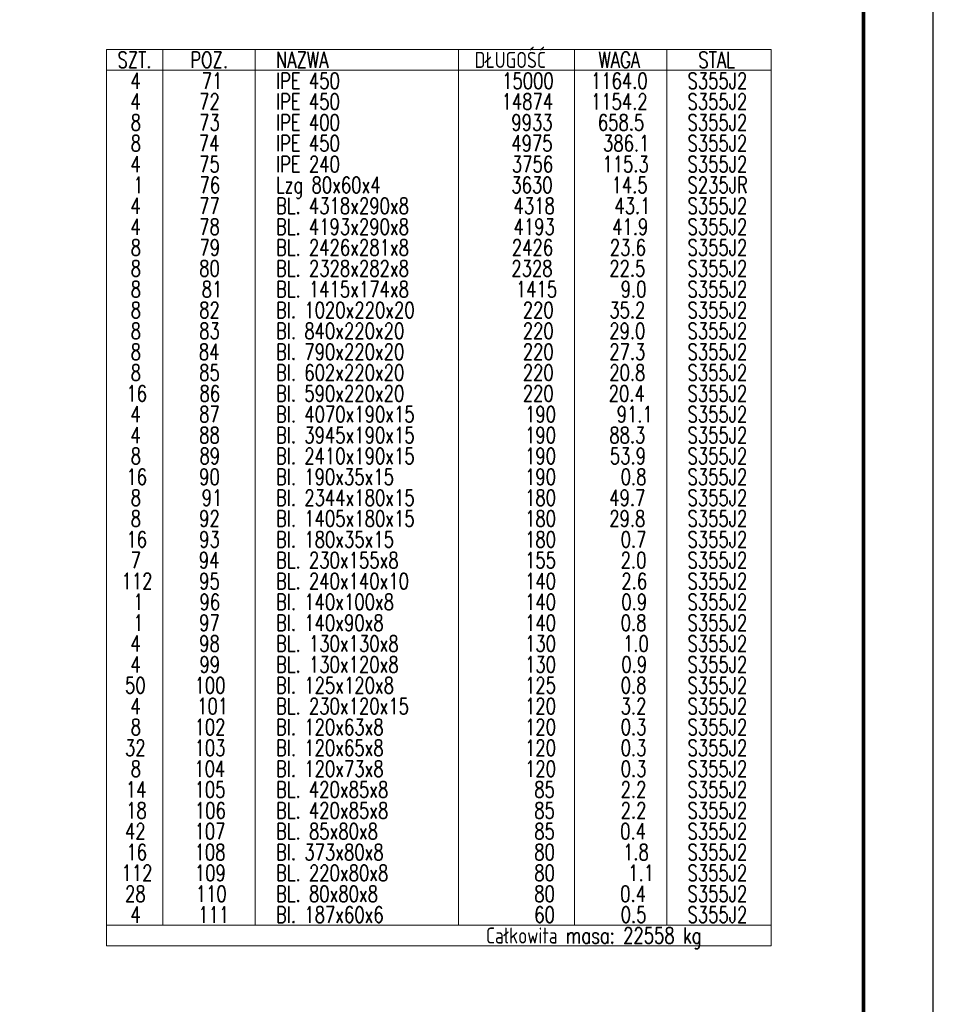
# Model space of a CAD drawing. Header units: millimetres. Extents: x 3515 to 4269, y 13087 to 13548.
# Tile 16 of 20: x 4136 to 4267, y 13230 to 13371. Entities that reach past the tile are written whole.
import ezdxf

# ---------------------------------------------------------------- set-up
doc = ezdxf.new("R2010")
doc.units = ezdxf.units.MM
doc.header["$LTSCALE"] = 10
doc.layers.add('_FORMATKA', color=8, linetype='Continuous', plot=False)
doc.layers.add('_RAMKA', color=7, linetype='Continuous', lineweight=35)
doc.layers.add('PS_TEXT', color=3, linetype='Continuous', lineweight=18)
doc.styles.add('simplex', font='simplex.shx', dxfattribs={"width": 0.75})

msp = doc.modelspace()

# ---------------------------------------------------------------- linework, layer by layer
at = {"layer": '_FORMATKA', "lineweight": -3}
msp.add_lwpolyline([(3517, 13099.409), (4267, 13099.409), (4267, 13519.409), (3517, 13519.409)], close=True, dxfattribs=at)
at = {"layer": '_RAMKA', "lineweight": -3, "const_width": 0.5}
msp.add_lwpolyline([(3547, 13109.409), (4257, 13109.409), (4257, 13509.409), (3547, 13509.409)], close=True, dxfattribs=at)
at = {"layer": 'PS_TEXT', "color": 7}
for p, q in [((4243.748, 13366.861), (4148.47, 13366.861)), ((4148.47, 13366.861), (4148.47, 13238.291)), ((4243.748, 13238.291), (4243.748, 13366.861)), ((4148.47, 13238.291), (4243.748, 13238.291))]:
    msp.add_line(p, q, dxfattribs=at)
at = {"layer": 'PS_TEXT', "color": 3}
for p, q in [((4156.52, 13366.861), (4156.52, 13241.281)), ((4169.745, 13366.861), (4169.745, 13241.281)), ((4198.898, 13366.861), (4198.898, 13241.281)), ((4215.573, 13366.861), (4215.573, 13241.281)), ((4228.798, 13366.861), (4228.798, 13241.281)), ((4148.47, 13363.871), (4243.748, 13363.871)), ((4148.47, 13241.281), (4243.748, 13241.281))]:
    msp.add_line(p, q, dxfattribs=at)

# ---------------------------------------------------------------- texts
at = {"layer": 'PS_TEXT', "color": 1, "style": 'simplex', "width": 0.75}
for s, p in [('SZT.', (4150.031, 13364.216)), ('POZ.', (4160.463, 13364.216)), ('NAZWA', (4172.745, 13364.216)), ('DŁUGOŚĆ', (4201.238, 13364.216)), ('WAGA', (4218.98, 13364.216)), ('STAL', (4233.316, 13364.216)), ('Całkowita masa: 22558 kg', (4202.852, 13238.636))]:
    msp.add_text(s, height=2.3, dxfattribs=at).set_placement(p)
at = {"layer": 'PS_TEXT', "color": 4, "style": 'simplex', "width": 0.75}
for s, p in [('4', (4151.879, 13361.226)), ('71', (4162.106, 13361.226)), ('IPE 450', (4172.745, 13361.226)), ('15000', (4205.18, 13361.226)), ('1164.0', (4217.913, 13361.226)), ('S355J2', (4231.755, 13361.226)), ('4', (4151.879, 13358.236)), ('72', (4161.736, 13358.236)), ('IPE 450', (4172.745, 13358.236)), ('14874', (4205.098, 13358.236)), ('1154.2', (4217.913, 13358.236)), ('S355J2', (4231.755, 13358.236)), ('8', (4151.92, 13355.246)), ('73', (4161.736, 13355.246)), ('IPE 400', (4172.745, 13355.246)), ('9933', (4206.495, 13355.246)), ('658.5', (4218.898, 13355.246)), ('S355J2', (4231.755, 13355.246)), ('8', (4151.92, 13352.256)), ('74', (4161.695, 13352.256)), ('IPE 450', (4172.745, 13352.256)), ('4975', (4206.495, 13352.256)), ('386.1', (4219.638, 13352.256)), ('S355J2', (4231.755, 13352.256)), ('4', (4151.879, 13349.266)), ('75', (4161.736, 13349.266)), ('IPE 240', (4172.745, 13349.266)), ('3756', (4206.577, 13349.266)), ('115.3', (4219.555, 13349.266)), ('S355J2', (4231.755, 13349.266)), ('1', (4152.29, 13346.276)), ('76', (4161.777, 13346.276)), ('Lzg 80x60x4', (4172.745, 13346.276)), ('3630', (4206.495, 13346.276)), ('14.5', (4220.87, 13346.276)), ('S235JR', (4231.755, 13346.276)), ('4', (4151.879, 13343.286)), ('77', (4161.736, 13343.286)), ('BL. 4318x290x8', (4172.745, 13343.286)), ('4318', (4206.823, 13343.286)), ('43.1', (4221.28, 13343.286)), ('S355J2', (4231.755, 13343.286)), ('4', (4151.879, 13340.296)), ('78', (4161.736, 13340.296)), ('BL. 4193x290x8', (4172.745, 13340.296)), ('4193', (4206.823, 13340.296)), ('41.9', (4220.952, 13340.296)), ('S355J2', (4231.755, 13340.296)), ('8', (4151.92, 13337.306)), ('79', (4161.777, 13337.306)), ('BL. 2426x281x8', (4172.745, 13337.306)), ('2426', (4206.577, 13337.306)), ('23.6', (4220.623, 13337.306)), ('S355J2', (4231.755, 13337.306)), ('8', (4151.92, 13334.316)), ('80', (4161.736, 13334.316)), ('BL. 2328x282x8', (4172.745, 13334.316)), ('2328', (4206.495, 13334.316)), ('22.5', (4220.541, 13334.316)), ('S355J2', (4231.755, 13334.316)), ('8', (4151.92, 13331.326)), ('81', (4162.106, 13331.326)), ('BL. 1415x174x8', (4172.745, 13331.326)), ('1415', (4207.152, 13331.326)), ('9.0', (4222.184, 13331.326)), ('S355J2', (4231.755, 13331.326)), ('8', (4151.92, 13328.336)), ('82', (4161.736, 13328.336)), ('Bl. 1020x220x20', (4172.745, 13328.336)), ('220', (4208.138, 13328.336)), ('35.2', (4220.541, 13328.336)), ('S355J2', (4231.755, 13328.336)), ('8', (4151.92, 13325.346)), ('83', (4161.736, 13325.346)), ('Bl. 840x220x20', (4172.745, 13325.346)), ('220', (4208.138, 13325.346)), ('29.0', (4220.541, 13325.346)), ('S355J2', (4231.755, 13325.346)), ('8', (4151.92, 13322.356)), ('84', (4161.695, 13322.356)), ('Bl. 790x220x20', (4172.745, 13322.356)), ('220', (4208.138, 13322.356)), ('27.3', (4220.541, 13322.356)), ('S355J2', (4231.755, 13322.356)), ('8', (4151.92, 13319.366)), ('85', (4161.736, 13319.366)), ('Bl. 602x220x20', (4172.745, 13319.366)), ('220', (4208.138, 13319.366)), ('20.8', (4220.541, 13319.366)), ('S355J2', (4231.755, 13319.366)), ('16', (4151.304, 13316.376)), ('86', (4161.777, 13316.376)), ('Bl. 590x220x20', (4172.745, 13316.376)), ('220', (4208.138, 13316.376)), ('20.4', (4220.459, 13316.376)), ('S355J2', (4231.755, 13316.376)), ('4', (4151.879, 13313.386)), ('87', (4161.736, 13313.386)), ('Bl. 4070x190x15', (4172.745, 13313.386)), ('190', (4208.466, 13313.386)), ('91.1', (4221.609, 13313.386)), ('S355J2', (4231.755, 13313.386)), ('4', (4151.879, 13310.396)), ('88', (4161.736, 13310.396)), ('Bl. 3945x190x15', (4172.745, 13310.396)), ('190', (4208.466, 13310.396)), ('88.3', (4220.541, 13310.396)), ('S355J2', (4231.755, 13310.396)), ('8', (4151.92, 13307.406)), ('89', (4161.777, 13307.406)), ('Bl. 2410x190x15', (4172.745, 13307.406)), ('190', (4208.466, 13307.406)), ('53.9', (4220.623, 13307.406)), ('S355J2', (4231.755, 13307.406)), ('Bl. 190x35x15', (4172.745, 13304.416)), ('16', (4151.304, 13304.416)), ('90', (4161.736, 13304.416)), ('190', (4208.466, 13304.416)), ('0.8', (4222.184, 13304.416)), ('S355J2', (4231.755, 13304.416)), ('8', (4151.92, 13301.426)), ('91', (4162.106, 13301.426)), ('Bl. 2344x180x15', (4172.745, 13301.426)), ('180', (4208.466, 13301.426)), ('49.7', (4220.541, 13301.426)), ('S355J2', (4231.755, 13301.426)), ('8', (4151.92, 13298.436)), ('92', (4161.736, 13298.436)), ('Bl. 1405x180x15', (4172.745, 13298.436)), ('180', (4208.466, 13298.436)), ('29.8', (4220.541, 13298.436)), ('S355J2', (4231.755, 13298.436)), ('16', (4151.304, 13295.446)), ('93', (4161.736, 13295.446)), ('Bl. 180x35x15', (4172.745, 13295.446)), ('180', (4208.466, 13295.446)), ('0.7', (4222.184, 13295.446)), ('S355J2', (4231.755, 13295.446)), ('7', (4151.92, 13292.456)), ('94', (4161.695, 13292.456)), ('BL. 230x155x8', (4172.745, 13292.456)), ('155', (4208.466, 13292.456)), ('2.0', (4222.184, 13292.456)), ('S355J2', (4231.755, 13292.456)), ('112', (4150.606, 13289.466)), ('95', (4161.736, 13289.466)), ('BL. 240x140x10', (4172.745, 13289.466)), ('140', (4208.466, 13289.466)), ('2.6', (4222.266, 13289.466)), ('S355J2', (4231.755, 13289.466)), ('1', (4152.29, 13286.476)), ('96', (4161.777, 13286.476)), ('Bl. 140x100x8', (4172.745, 13286.476)), ('140', (4208.466, 13286.476)), ('0.9', (4222.266, 13286.476)), ('S355J2', (4231.755, 13286.476)), ('1', (4152.29, 13283.486)), ('97', (4161.736, 13283.486)), ('Bl. 140x90x8', (4172.745, 13283.486)), ('140', (4208.466, 13283.486)), ('0.8', (4222.184, 13283.486)), ('S355J2', (4231.755, 13283.486)), ('4', (4151.879, 13280.496)), ('98', (4161.736, 13280.496)), ('BL. 130x130x8', (4172.745, 13280.496)), ('130', (4208.466, 13280.496)), ('1.0', (4222.513, 13280.496)), ('S355J2', (4231.755, 13280.496)), ('4', (4151.879, 13277.506)), ('99', (4161.777, 13277.506)), ('BL. 130x120x8', (4172.745, 13277.506)), ('130', (4208.466, 13277.506)), ('0.9', (4222.266, 13277.506)), ('S355J2', (4231.755, 13277.506)), ('50', (4151.099, 13274.516)), ('100', (4161.079, 13274.516)), ('Bl. 125x120x8', (4172.745, 13274.516)), ('125', (4208.466, 13274.516)), ('0.8', (4222.184, 13274.516)), ('S355J2', (4231.755, 13274.516)), ('4', (4151.879, 13271.526)), ('101', (4161.449, 13271.526)), ('BL. 230x120x15', (4172.745, 13271.526)), ('120', (4208.466, 13271.526)), ('3.2', (4222.184, 13271.526)), ('S355J2', (4231.755, 13271.526)), ('8', (4151.92, 13268.536)), ('102', (4161.079, 13268.536)), ('Bl. 120x63x8', (4172.745, 13268.536)), ('120', (4208.466, 13268.536)), ('0.3', (4222.184, 13268.536)), ('S355J2', (4231.755, 13268.536)), ('32', (4151.099, 13265.546)), ('103', (4161.079, 13265.546)), ('Bl. 120x65x8', (4172.745, 13265.546)), ('120', (4208.466, 13265.546)), ('0.3', (4222.184, 13265.546)), ('S355J2', (4231.755, 13265.546)), ('8', (4151.92, 13262.556)), ('104', (4161.038, 13262.556)), ('Bl. 120x73x8', (4172.745, 13262.556)), ('120', (4208.466, 13262.556)), ('0.3', (4222.184, 13262.556)), ('S355J2', (4231.755, 13262.556)), ('14', (4151.222, 13259.566)), ('105', (4161.079, 13259.566)), ('BL. 420x85x8', (4172.745, 13259.566)), ('85', (4209.78, 13259.566)), ('2.2', (4222.184, 13259.566)), ('S355J2', (4231.755, 13259.566)), ('18', (4151.263, 13256.576)), ('106', (4161.12, 13256.576)), ('BL. 420x85x8', (4172.745, 13256.576)), ('85', (4209.78, 13256.576)), ('2.2', (4222.184, 13256.576)), ('S355J2', (4231.755, 13256.576)), ('42', (4151.099, 13253.586)), ('107', (4161.079, 13253.586)), ('BL. 85x80x8', (4172.745, 13253.586)), ('85', (4209.78, 13253.586)), ('0.4', (4222.102, 13253.586)), ('S355J2', (4231.755, 13253.586)), ('16', (4151.304, 13250.596)), ('108', (4161.079, 13250.596)), ('Bl. 373x80x8', (4172.745, 13250.596)), ('80', (4209.78, 13250.596)), ('1.8', (4222.513, 13250.596)), ('S355J2', (4231.755, 13250.596)), ('112', (4150.606, 13247.606)), ('109', (4161.12, 13247.606)), ('BL. 220x80x8', (4172.745, 13247.606)), ('80', (4209.78, 13247.606)), ('1.1', (4223.252, 13247.606)), ('S355J2', (4231.755, 13247.606)), ('28', (4151.099, 13244.616)), ('110', (4161.243, 13244.616)), ('BL. 80x80x8', (4172.745, 13244.616)), ('80', (4209.78, 13244.616)), ('0.4', (4222.102, 13244.616)), ('S355J2', (4231.755, 13244.616)), ('4', (4151.879, 13241.626)), ('111', (4161.613, 13241.626)), ('Bl. 187x60x6', (4172.745, 13241.626)), ('60', (4209.78, 13241.626)), ('0.5', (4222.184, 13241.626)), ('S355J2', (4231.755, 13241.626))]:
    msp.add_text(s, height=2.3, dxfattribs=at).set_placement(p)

doc.saveas('drawing.dxf')
